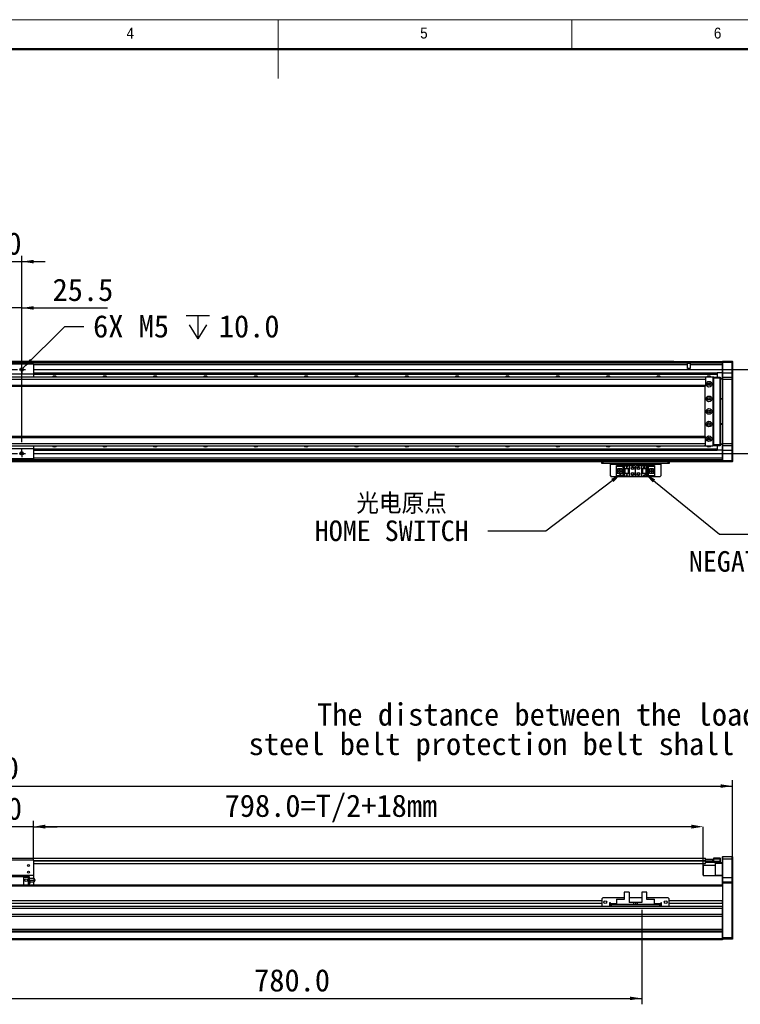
# Model space of a CAD drawing. Header units: millimetres. Extents: x 35 to 2905, y 35 to 2044.
# Tile 4 of 5: x 1162 to 2021, y 870 to 2044. Entities that reach past the tile are written whole.
import ezdxf

# ---------------------------------------------------------------- set-up
doc = ezdxf.new("R2010")
doc.units = ezdxf.units.MM
doc.header["$LTSCALE"] = 7
doc.header["$PDSIZE"] = -1
doc.layers.add('DIMNS', color=7, linetype='Continuous')
doc.styles.add('SLDTEXTSTYLE1', font='Gothic.ttf', dxfattribs={"width": 0.913})
doc.styles.add('SLDTEXTSTYLE8', font='txt')
doc.styles.add('SLDTEXTSTYLE9', font='txt', dxfattribs={"bigfont": 'bigfont'})
doc.dimstyles.new('SLDDIMSTYLE0', dxfattribs={"dimtxt": 26.6, "dimasz": 14, "dimexe": 0, "dimexo": 0.0625, "dimgap": 6.65, "dimtad": 2, "dimdec": 1, "dimrnd": 1e-09, "dimzin": 4, "dimdsep": 46, "dimtxsty": 'SLDTEXTSTYLE8', "dimsah": 1, "dimcen": 0.09, "dimadec": 0, "dimazin": 1, "dimtfac": 1, "dimtdec": 1, "dimtofl": 0, "dimtmove": 0, "dimatfit": 3, "dimfxl": 0, "dimfrac": 2, "dimtolj": 1, "dimtzin": 12, "dimarcsym": 0})
doc.dimstyles.new('SLDDIMSTYLE1', dxfattribs={"dimtxt": 26.6, "dimasz": 14, "dimexe": 0, "dimexo": 0.0625, "dimgap": 6.65, "dimtad": 2, "dimdec": 1, "dimrnd": 1e-09, "dimzin": 4, "dimdsep": 46, "dimtxsty": 'SLDTEXTSTYLE8', "dimsah": 1, "dimcen": 0.09, "dimadec": 0, "dimazin": 1, "dimtfac": 1, "dimtdec": 1, "dimtmove": 0, "dimatfit": 0, "dimfxl": 0, "dimfrac": 2, "dimtolj": 1, "dimtzin": 12, "dimarcsym": 0})
doc.dimstyles.new('SLDDIMSTYLE2', dxfattribs={"dimtxt": 26.6, "dimasz": 14, "dimexe": 0, "dimexo": 0.0625, "dimgap": 6.65, "dimtad": 2, "dimdec": 1, "dimrnd": 1e-09, "dimzin": 12, "dimdsep": 46, "dimtxsty": 'SLDTEXTSTYLE8', "dimsah": 1, "dimcen": 0.09, "dimadec": 0, "dimazin": 3, "dimtfac": 1, "dimtdec": 1, "dimtmove": 0, "dimatfit": 0, "dimfxl": 0, "dimfrac": 2, "dimtolj": 1, "dimtzin": 12, "dimarcsym": 0})
doc.dimstyles.new('SLDDIMSTYLE3', dxfattribs={"dimtxt": 0.18, "dimasz": 14, "dimexe": 0, "dimexo": 0.0625, "dimgap": 0, "dimtad": 0, "dimtih": 1, "dimtoh": 1, "dimdec": 0, "dimrnd": 1e-09, "dimzin": 0, "dimdsep": 46, "dimtxsty": 'Standard', "dimsah": 1, "dimcen": 0.09, "dimadec": 0, "dimazin": 0, "dimtfac": 14, "dimtdec": 0, "dimtofl": 0, "dimtmove": 0, "dimatfit": 3, "dimfxl": 0, "dimfrac": 2, "dimtolj": 1, "dimtzin": 0, "dimarcsym": 0})
doc.dimstyles.new('SLDDIMSTYLE7', dxfattribs={"dimtxt": 26.6, "dimasz": 14, "dimexe": 0, "dimexo": 0.0625, "dimgap": 6.65, "dimtad": 0, "dimtih": 1, "dimtoh": 1, "dimdec": 1, "dimrnd": 1e-09, "dimzin": 4, "dimdsep": 46, "dimtxsty": 'SLDTEXTSTYLE8', "dimsah": 1, "dimcen": 0, "dimadec": 0, "dimazin": 1, "dimtfac": 1, "dimtdec": 1, "dimtofl": 0, "dimtmove": 0, "dimatfit": 3, "dimfxl": 0, "dimfrac": 2, "dimtolj": 1, "dimtzin": 12, "dimarcsym": 0})

# ---------------------------------------------------------------- blocks, each defined once
blk = doc.blocks.new('_D')
at = {"layer": 'DIMNS'}
for p, q in [((215.3, 1023.7), (215.3, 1137.4)), ((215.3, 1130.4), (2011.3, 1130.4)), ((2011.3, 1023.7), (2011.3, 1137.4))]:
    blk.add_line(p, q, dxfattribs=at)
for points in [[(215.3, 1130.4), (229.3, 1128.3), (229.3, 1132.5)], [(2011.3, 1130.4), (1997.3, 1132.5), (1997.3, 1128.3)]]:
    blk.add_solid(points, dxfattribs=at)
at = {"layer": 'DIMNS', "insert": (1052.3, 1165.3), "char_height": 26.6, "attachment_point": 1, "style": 'SLDTEXTSTYLE8'}
blk.add_mtext('1796.0', dxfattribs=at)
blk = doc.blocks.new('_D_2')
at = {"layer": 'DIMNS'}
for p, q in [((1048.3, 1082), (1020.3, 1082)), ((1048.3, 1051.2), (1048.3, 1089)), ((1178.3, 1082), (1048.3, 1082)), ((1178.3, 1051.2), (1178.3, 1089)), ((1178.3, 1082), (1206.3, 1082))]:
    blk.add_line(p, q, dxfattribs=at)
for points in [[(1048.3, 1082), (1034.3, 1084.1), (1034.3, 1079.9)], [(1178.3, 1082), (1192.3, 1079.9), (1192.3, 1084.1)]]:
    blk.add_solid(points, dxfattribs=at)
at = {"layer": 'DIMNS', "insert": (1074.2, 1116.9), "char_height": 26.6, "attachment_point": 1, "style": 'SLDTEXTSTYLE8'}
blk.add_mtext('130.0', dxfattribs=at)
blk = doc.blocks.new('_D_3')
at = {"layer": 'Defpoints', "color": 0}
for p in [(1178.3, 1082), (1178.3, 1042.3), (1976.3, 1035.5)]:
    blk.add_point(p, dxfattribs=at)
at = {"layer": 'DIMNS', "color": 0, "lineweight": -2}
for p, q in [((1178.3, 1042.3), (1178.3, 1082)), ((1962.3, 1082), (1192.3, 1082)), ((1976.3, 1035.5), (1976.3, 1082))]:
    blk.add_line(p, q, dxfattribs=at)
at = {"layer": 'DIMNS', "color": 0}
for points in [[(1192.3, 1084.4), (1192.3, 1079.7), (1178.3, 1082)], [(1962.3, 1084.4), (1962.3, 1079.7), (1976.3, 1082)]]:
    blk.add_solid(points, dxfattribs=at)
at = {"layer": 'DIMNS', "color": 0, "insert": (1532.7, 1120.3), "char_height": 26.6, "attachment_point": 2, "style": 'SLDTEXTSTYLE8'}
blk.add_mtext('\\A1;798.0=T/2+18mm', dxfattribs=at)
blk = doc.blocks.new('_D_5')
at = {"layer": 'DIMNS'}
for p, q in [((1123.3, 989.9), (1123.3, 870.3)), ((1903.3, 982.7), (1903.3, 870.3)), ((1123.3, 877.3), (1903.3, 877.3))]:
    blk.add_line(p, q, dxfattribs=at)
for points in [[(1123.3, 877.3), (1137.3, 875.2), (1137.3, 879.4)], [(1903.3, 877.3), (1889.3, 879.4), (1889.3, 875.2)]]:
    blk.add_solid(points, dxfattribs=at)
at = {"layer": 'DIMNS', "insert": (1441.2, 912.2), "char_height": 26.6, "attachment_point": 1, "style": 'SLDTEXTSTYLE8'}
blk.add_mtext('780.0', dxfattribs=at)
blk = doc.blocks.new('SW_NOTE_4')
at = {"layer": 'DIMNS', "color": 0, "char_height": 26.6, "attachment_point": 2, "style": 'SLDTEXTSTYLE8'}
for s, insert in [('The distance between the load plate and the ', (-409.3, 48.4)), ('steel belt protection belt shall be greater than 4mm', (-409.4, 13.3))]:
    blk.add_mtext(s, dxfattribs=dict(at, insert=insert))
blk = doc.blocks.new('SW_SYMBOL_HOLE_DEPTH')
at = {"layer": 'DIMNS', "color": 0}
for p, q in [((0, 6125), (5600, 6125)), ((2800, 6125), (2800, 525)), ((700, 3885), (2800, 525)), ((4900, 3885), (2800, 525))]:
    blk.add_line(p, q, dxfattribs=at)
blk = doc.blocks.new('_D_22')
at = {"layer": 'DIMNS'}
for p, q in [((1165.7, 1628.5), (1215.7, 1678.4)), ((1215.7, 1678.4), (1238.1, 1678.4))]:
    blk.add_line(p, q, dxfattribs=at)
blk.add_solid([(1165.7, 1628.5), (1177.1, 1636.9), (1174.2, 1639.8)], dxfattribs=at)
at = {"layer": 'DIMNS', "xscale": 0.004985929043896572, "yscale": 0.004985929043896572, "zscale": 0.004985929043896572}
blk.add_blockref('SW_SYMBOL_HOLE_DEPTH', (1360.2, 1660.8), dxfattribs=at)
at = {"layer": 'DIMNS', "char_height": 26.6, "attachment_point": 1, "style": 'SLDTEXTSTYLE8'}
for s, insert in [('6X M5 ', (1249.3, 1691.8)), ('10.0', (1399.1, 1691.8))]:
    blk.add_mtext(s, dxfattribs=dict(at, insert=insert))
blk = doc.blocks.new('_D_24')
at = {"layer": 'DIMNS'}
for p, q in [((2081.3, 1627), (2081.3, 1655)), ((1177.8, 1627), (2088.3, 1627)), ((2081.3, 1527), (2081.3, 1627)), ((1177.8, 1527), (2088.3, 1527)), ((2081.3, 1527), (2081.3, 1499))]:
    blk.add_line(p, q, dxfattribs=at)
for points in [[(2081.3, 1627), (2083.4, 1641), (2079.2, 1641)], [(2081.3, 1527), (2079.2, 1513), (2083.4, 1513)]]:
    blk.add_solid(points, dxfattribs=at)
at = {"layer": 'DIMNS', "insert": (2046.4, 1536.6), "char_height": 26.6, "attachment_point": 1, "rotation": 90, "style": 'SLDTEXTSTYLE8'}
blk.add_mtext('100.0', dxfattribs=at)
blk = doc.blocks.new('_D_26')
at = {"layer": 'DIMNS'}
for p, q in [((1138.8, 1535.9), (1138.8, 1707.4)), ((1164.3, 1540.5), (1164.3, 1707.4)), ((1138.8, 1700.4), (1110.8, 1700.4)), ((1164.3, 1700.4), (1138.8, 1700.4)), ((1164.3, 1700.4), (1266.5, 1700.4))]:
    blk.add_line(p, q, dxfattribs=at)
for points in [[(1138.8, 1700.4), (1124.8, 1702.5), (1124.8, 1698.3)], [(1164.3, 1700.4), (1178.3, 1698.3), (1178.3, 1702.5)]]:
    blk.add_solid(points, dxfattribs=at)
at = {"layer": 'DIMNS', "insert": (1201, 1735.3), "char_height": 26.6, "attachment_point": 1, "style": 'SLDTEXTSTYLE8'}
blk.add_mtext('25.5', dxfattribs=at)
blk = doc.blocks.new('_D_27')
at = {"layer": 'DIMNS'}
for p, q in [((1062.3, 1540.5), (1062.3, 1762.6)), ((1164.3, 1540.5), (1164.3, 1762.6)), ((1062.3, 1755.6), (1034.3, 1755.6)), ((1062.3, 1755.6), (1164.3, 1755.6)), ((1164.3, 1755.6), (1192.3, 1755.6))]:
    blk.add_line(p, q, dxfattribs=at)
for points in [[(1062.3, 1755.6), (1048.3, 1757.7), (1048.3, 1753.5)], [(1164.3, 1755.6), (1178.3, 1753.5), (1178.3, 1757.7)]]:
    blk.add_solid(points, dxfattribs=at)
at = {"layer": 'DIMNS', "insert": (1073.6, 1790.5), "char_height": 26.6, "attachment_point": 1, "style": 'SLDTEXTSTYLE8'}
blk.add_mtext('102.0', dxfattribs=at)
blk = doc.blocks.new('SW_NOTE_6')
at = {"layer": 'DIMNS', "color": 0, "char_height": 24.5, "attachment_point": 2}
for s, insert, style in [(' 光电原点', (-113.8, 45.2), 'SLDTEXTSTYLE9'), ('HOME SWITCH', (-114.6, 12.8), 'SLDTEXTSTYLE8')]:
    blk.add_mtext(s, dxfattribs=dict(at, insert=insert, style=style))
blk = doc.blocks.new('SW_NOTE_7')
at = {"layer": 'DIMNS', "color": 0, "char_height": 24.5, "attachment_point": 2}
for s, insert, style in [('    光电负限位', (96.7, 12.2), 'SLDTEXTSTYLE9'), ('NEGATIVE LIMIT SWITCH', (93.9, -20.2), 'SLDTEXTSTYLE8')]:
    blk.add_mtext(s, dxfattribs=dict(at, insert=insert, style=style))
blk = doc.blocks.new('SW_CENTERMARKSYMBOL_7')
at = {"layer": 'DIMNS', "color": 0}
for p, q in [((-104.54, 0), (-106.64, 0)), ((-102, 0), (-104.54, 0)), ((-102, 2.54), (-102, 4.64)), ((-102, 0), (-102, 2.54)), ((-102, 0), (-102, -2.54)), ((-102, 0), (-99.46, 0)), ((-96.92, 0), (-56.08, 0)), ((-53.54, 0), (-55.64, 0)), ((-51, 0), (-53.54, 0)), ((-51, 0), (-53.54, 0)), ((-51, 2.54), (-51, 4.64)), ((-51, 0), (-51, 2.54)), ((-51, 0), (-51, 2.54)), ((-51, 0), (-51, -2.54)), ((-51, 0), (-48.46, 0)), ((-51, 0), (-51, -2.54)), ((-51, 0), (-48.46, 0)), ((-48.46, 0), (-46.36, 0)), ((-45.92, 0), (-5.08, 0)), ((0, 0), (-2.54, 0)), ((0, 2.54), (0, 4.64)), ((0, 0), (0, 2.54)), ((0, 0), (0, -2.54)), ((0, 0), (2.54, 0)), ((2.54, 0), (4.64, 0)), ((-102, -2.54), (-102, -4.64)), ((-51, -2.54), (-51, -4.64)), ((0, -2.54), (0, -4.64))]:
    blk.add_line(p, q, dxfattribs=at)
blk = doc.blocks.new('SW_CENTERMARKSYMBOL_8')
at = {"layer": 'DIMNS', "color": 0}
for p, q in [((-104.54, 0), (-106.64, 0)), ((-102, 0), (-104.54, 0)), ((-102, 2.54), (-102, 4.64)), ((-102, 0), (-102, 2.54)), ((-102, 0), (-102, -2.54)), ((-102, 0), (-99.46, 0)), ((-96.92, 0), (-56.08, 0)), ((-53.54, 0), (-55.64, 0)), ((-51, 0), (-53.54, 0)), ((-51, 0), (-53.54, 0)), ((-51, 2.54), (-51, 4.64)), ((-51, 0), (-51, 2.54)), ((-51, 0), (-51, 2.54)), ((-51, 0), (-51, -2.54)), ((-51, 0), (-48.46, 0)), ((-51, 0), (-51, -2.54)), ((-51, 0), (-48.46, 0)), ((-48.46, 0), (-46.36, 0)), ((-45.92, 0), (-5.08, 0)), ((0, 0), (-2.54, 0)), ((0, 2.54), (0, 4.64)), ((0, 0), (0, 2.54)), ((0, 0), (0, -2.54)), ((0, 0), (2.54, 0)), ((2.54, 0), (4.64, 0)), ((-102, -2.54), (-102, -4.64)), ((-51, -2.54), (-51, -4.64)), ((0, -2.54), (0, -4.64))]:
    blk.add_line(p, q, dxfattribs=at)

msp = doc.modelspace()

# ---------------------------------------------------------------- linework, layer by layer
at = {"color": 7, "linetype": 'Continuous', "lineweight": 18}
for p, q in [((2905, 2044), (35, 2044)), ((1470, 2044), (1470, 1974)), ((1820, 2009), (1820, 2044)), ((70, 2009), (2870, 2009))]:
    msp.add_line(p, q, dxfattribs=at)
at = {"color": 7, "linetype": 'Continuous', "lineweight": 50}
msp.add_line((2870, 2009), (70, 2009), dxfattribs=at)
at = {"color": 7, "linetype": 'Continuous', "lineweight": 25}
for p, q in [((1178.25, 1633.48), (1048.25, 1633.48)), ((1152.75, 1636.78), (1941.25, 1636.78)), ((1152.75, 1636.58), (1941.25, 1636.58)), ((1152.75, 1636.48), (1999.25, 1636.48)), ((1999.25, 1634.49), (1152.75, 1634.49)), ((1178.25, 1633.48), (1178.25, 1621.48)), ((1941.25, 1636.78), (1941.25, 1636.58)), ((1941.25, 1636.48), (1941.25, 1636.58)), ((1957.61, 1628.38), (1957.61, 1632.49)), ((1999.25, 1632.49), (1960.89, 1632.49)), ((1960.89, 1632.49), (1960.89, 1628.38)), ((1999.25, 1636.68), (1999.55, 1636.98)), ((1999.25, 1635.48), (1999.25, 1636.68)), ((1999.25, 1635.48), (1999.55, 1635.48)), ((1999.25, 1622.98), (1999.25, 1635.48)), ((1999.55, 1636.98), (1999.55, 1635.48)), ((1999.55, 1636.98), (2010.95, 1636.98)), ((1999.55, 1635.48), (1999.55, 1622.98)), ((2010.95, 1635.48), (1999.55, 1635.48)), ((2010.95, 1635.48), (2010.95, 1636.98)), ((2010.95, 1636.98), (2011.25, 1636.68)), ((2010.95, 1622.98), (2010.95, 1635.48)), ((2010.95, 1635.48), (2011.25, 1635.48)), ((2011.25, 1636.68), (2011.25, 1635.48)), ((2011.25, 1635.48), (2011.25, 1622.98)), ((1178.25, 1621.48), (1048.25, 1621.48)), ((1178.25, 1622.99), (1993.25, 1622.99)), ((1178.25, 1622.7), (1993.25, 1622.7)), ((1178.25, 1621.8), (1993.25, 1621.8)), ((1178.25, 1621.5), (1993.25, 1621.5)), ((1178.25, 1621.48), (1178.25, 1617.98)), ((1960.89, 1628.38), (1957.61, 1628.38)), ((1993.25, 1622.99), (1993.25, 1622.7)), ((1999.25, 1622.99), (1993.25, 1622.99)), ((1993.25, 1622.7), (1993.25, 1621.8)), ((1993.25, 1621.8), (1993.25, 1621.5)), ((1993.25, 1621.5), (1993.25, 1617.98)), ((1999.25, 1622.98), (1999.55, 1622.98)), ((1999.25, 1617.68), (1999.25, 1622.98)), ((1999.55, 1622.98), (1999.55, 1617.98)), ((1999.55, 1622.98), (2010.95, 1622.98)), ((2010.95, 1617.98), (2010.95, 1622.98)), ((2010.95, 1622.98), (2011.25, 1622.98)), ((2011.25, 1622.98), (2011.25, 1617.68)), ((1978.75, 1617.98), (248.25, 1617.98)), ((1979.25, 1614.98), (248.25, 1614.98)), ((1978.75, 1617.98), (1978.25, 1617.48)), ((1978.25, 1617.48), (1978.25, 1617.35)), ((1987.75, 1617.98), (1978.75, 1617.98)), ((1979.25, 1617.35), (1979.25, 1614.98)), ((1979.25, 1614.98), (1979.25, 1607.98)), ((1984.4, 1609.98), (1982.11, 1609.98)), ((1988.25, 1617.48), (1987.75, 1617.98)), ((1987.75, 1617.98), (1989.25, 1617.98)), ((1989.25, 1617.68), (1988.05, 1617.68)), ((1988.25, 1536.48), (1988.25, 1617.48)), ((1988.75, 1615.98), (1988.25, 1615.98)), ((1988.75, 1537.98), (1988.75, 1615.98)), ((1989.25, 1617.98), (1996.45, 1617.98)), ((1989.25, 1616.48), (1989.25, 1617.98)), ((1996.45, 1616.48), (1989.25, 1616.48)), ((1989.25, 1537.48), (1989.25, 1616.48)), ((1996.45, 1616.48), (1996.45, 1617.98)), ((1996.75, 1617.68), (1996.45, 1617.98)), ((1996.45, 1537.48), (1996.45, 1616.48)), ((1996.75, 1616.48), (1996.45, 1616.48)), ((1996.75, 1617.68), (1996.75, 1616.48)), ((1996.75, 1616.48), (1996.75, 1537.48)), ((1996.75, 1616.48), (1999.25, 1616.48)), ((1999.25, 1615.48), (1996.75, 1615.48)), ((1999.55, 1617.98), (1999.25, 1617.68)), ((1999.25, 1614.98), (1999.25, 1617.68)), ((1999.25, 1538.98), (1999.25, 1614.98)), ((1999.55, 1614.98), (1999.25, 1614.98)), ((1999.55, 1617.98), (1999.55, 1614.98)), ((1999.55, 1617.98), (2010.95, 1617.98)), ((1999.55, 1614.98), (1999.55, 1538.98)), ((2010.95, 1614.98), (1999.55, 1614.98)), ((2010.95, 1614.98), (2010.95, 1617.98)), ((2010.95, 1617.98), (2011.25, 1617.68)), ((2010.95, 1538.98), (2010.95, 1614.98)), ((2010.95, 1614.98), (2011.25, 1614.98)), ((2011.25, 1617.68), (2011.25, 1614.98)), ((2011.25, 1614.98), (2011.25, 1538.98)), ((1979.25, 1607.98), (248.25, 1607.98)), ((248.25, 1606.98), (1979.25, 1606.98)), ((1978.25, 1606.98), (1978.25, 1546.98)), ((1979.25, 1607.98), (1979.25, 1606.98)), ((1996.75, 1592.48), (1999.25, 1592.48)), ((1999.25, 1591.48), (1996.75, 1591.48)), ((1996.75, 1562.48), (1999.25, 1562.48)), ((1999.25, 1561.48), (1996.75, 1561.48)), ((1979.25, 1546.98), (248.25, 1546.98)), ((248.25, 1545.98), (1979.25, 1545.98)), ((248.25, 1538.98), (1979.25, 1538.98)), ((1979.25, 1545.98), (1979.25, 1546.98)), ((1979.25, 1538.98), (1979.25, 1545.98)), ((1979.25, 1536.62), (1979.25, 1538.98)), ((1982.11, 1543.98), (1984.4, 1543.98)), ((1988.25, 1537.98), (1988.75, 1537.98)), ((1996.75, 1538.48), (1999.25, 1538.48)), ((1999.25, 1536.28), (1999.25, 1538.98)), ((1999.55, 1538.98), (1999.25, 1538.98)), ((1999.55, 1538.98), (1999.55, 1535.98)), ((1999.55, 1538.98), (2010.95, 1538.98)), ((2010.95, 1535.98), (2010.95, 1538.98)), ((2010.95, 1538.98), (2011.25, 1538.98)), ((2011.25, 1538.98), (2011.25, 1536.28)), ((248.25, 1535.98), (1978.75, 1535.98)), ((1178.25, 1532.48), (1048.25, 1532.48)), ((1178.25, 1535.98), (1178.25, 1532.48)), ((1178.25, 1532.48), (1178.25, 1520.48)), ((1178.25, 1532.46), (1993.25, 1532.46)), ((1178.25, 1532.17), (1993.25, 1532.17)), ((1178.25, 1531.27), (1993.25, 1531.27)), ((1178.25, 1530.98), (1993.25, 1530.98)), ((1978.25, 1536.62), (1978.25, 1536.48)), ((1978.25, 1536.48), (1978.75, 1535.98)), ((1978.75, 1535.98), (1987.75, 1535.98)), ((1987.75, 1535.98), (1988.25, 1536.48)), ((1989.25, 1535.98), (1987.75, 1535.98)), ((1988.05, 1536.28), (1989.25, 1536.28)), ((1989.25, 1535.98), (1989.25, 1537.48)), ((1989.25, 1537.48), (1996.45, 1537.48)), ((1996.45, 1535.98), (1989.25, 1535.98)), ((1993.25, 1535.98), (1993.25, 1532.46)), ((1993.25, 1532.46), (1993.25, 1532.17)), ((1993.25, 1532.17), (1993.25, 1531.27)), ((1993.25, 1531.27), (1993.25, 1530.98)), ((1999.25, 1530.98), (1993.25, 1530.98)), ((1996.45, 1535.98), (1996.45, 1537.48)), ((1996.75, 1537.48), (1996.45, 1537.48)), ((1996.75, 1536.28), (1996.45, 1535.98)), ((1996.75, 1537.48), (1996.75, 1536.28)), ((1999.25, 1537.48), (1996.75, 1537.48)), ((1999.55, 1535.98), (1999.25, 1536.28)), ((1999.25, 1530.98), (1999.25, 1536.28)), ((1999.55, 1530.98), (1999.25, 1530.98)), ((1999.25, 1518.48), (1999.25, 1530.98)), ((2010.95, 1535.98), (1999.55, 1535.98)), ((1999.55, 1535.98), (1999.55, 1530.98)), ((1999.55, 1530.98), (2010.95, 1530.98)), ((1999.55, 1530.98), (1999.55, 1518.48)), ((2010.95, 1535.98), (2011.25, 1536.28)), ((2010.95, 1530.98), (2010.95, 1535.98)), ((2011.25, 1530.98), (2010.95, 1530.98)), ((2010.95, 1518.48), (2010.95, 1530.98)), ((2011.25, 1536.28), (2011.25, 1530.98)), ((2011.25, 1530.98), (2011.25, 1518.48)), ((1178.25, 1520.48), (1048.25, 1520.48)), ((1999.25, 1519.48), (1123.25, 1519.48)), ((1999.25, 1516.98), (1123.25, 1516.98)), ((1855.75, 1514.98), (1855.75, 1516.98)), ((1856.75, 1514.98), (1855.75, 1514.98)), ((1856.75, 1516.98), (1856.75, 1514.98)), ((1934.75, 1514.98), (1856.75, 1514.98)), ((1865.75, 1514.98), (1865.75, 1513.98)), ((1925.75, 1513.98), (1925.75, 1514.98)), ((1934.75, 1514.98), (1934.75, 1516.98)), ((1935.75, 1514.98), (1934.75, 1514.98)), ((1935.75, 1516.98), (1935.75, 1514.98)), ((1999.55, 1518.48), (1999.25, 1518.48)), ((1999.25, 1517.28), (1999.25, 1518.48)), ((1999.55, 1516.98), (1999.25, 1517.28)), ((1999.25, 1517.28), (1999.25, 1516.98)), ((1999.55, 1518.48), (1999.55, 1516.98)), ((1999.55, 1518.48), (2010.95, 1518.48)), ((2010.95, 1516.98), (1999.55, 1516.98)), ((2010.95, 1516.98), (2010.95, 1518.48)), ((2011.25, 1518.48), (2010.95, 1518.48)), ((2011.25, 1517.28), (2010.95, 1516.98)), ((2011.25, 1518.48), (2011.25, 1517.28)), ((1865.75, 1513.98), (1925.75, 1513.98)), ((1865.75, 1500.18), (1865.75, 1513.98)), ((1873.05, 1511.88), (1873.05, 1512.68)), ((1873.05, 1512.68), (1882.25, 1512.68)), ((1881.35, 1511.88), (1873.05, 1511.88)), ((1873.05, 1511.88), (1873.05, 1511.38)), ((1880.85, 1511.38), (1873.05, 1511.38)), ((1873.05, 1508.78), (1873.05, 1511.38)), ((1873.05, 1508.78), (1879.25, 1508.78)), ((1873.05, 1503.18), (1873.05, 1508.78)), ((1879.25, 1503.18), (1873.05, 1503.18)), ((1873.05, 1500.58), (1873.05, 1503.18)), ((1874.35, 1503.18), (1874.35, 1508.78)), ((1874.85, 1508.43), (1874.85, 1508.78)), ((1879.25, 1508.43), (1874.85, 1508.43)), ((1874.85, 1503.53), (1874.85, 1508.43)), ((1874.85, 1503.18), (1874.85, 1503.53)), ((1874.85, 1503.53), (1879.25, 1503.53)), ((1877.65, 1506.78), (1875.81, 1506.78)), ((1875.81, 1506.78), (1875.81, 1505.18)), ((1875.81, 1505.18), (1877.65, 1505.18)), ((1877.65, 1506.78), (1877.65, 1505.18)), ((1879.25, 1508.78), (1879.25, 1503.18)), ((1880.85, 1511.38), (1881.35, 1511.88)), ((1880.85, 1500.58), (1880.85, 1511.38)), ((1881.35, 1500.08), (1881.35, 1511.88)), ((1882.25, 1512.68), (1888.25, 1512.68)), ((1882.25, 1512.68), (1882.25, 1508.98)), ((1882.25, 1508.98), (1888.25, 1508.98)), ((1882.25, 1508.98), (1882.25, 1502.98)), ((1882.25, 1502.98), (1882.25, 1499.28)), ((1888.25, 1502.98), (1882.25, 1502.98)), ((1882.75, 1508.98), (1882.75, 1502.98)), ((1883.05, 1508.98), (1883.05, 1502.98)), ((1884.65, 1511.18), (1884.85, 1511.18)), ((1885.25, 1509.98), (1884.65, 1511.18)), ((1884.85, 1511.58), (1885.65, 1511.58)), ((1884.85, 1511.18), (1884.85, 1511.58)), ((1885.85, 1511.18), (1885.25, 1509.98)), ((1885.65, 1511.58), (1885.65, 1511.18)), ((1885.65, 1511.18), (1885.85, 1511.18)), ((1887.45, 1502.98), (1887.45, 1508.98)), ((1887.75, 1502.98), (1887.75, 1508.98)), ((1888.25, 1512.68), (1888.25, 1508.98)), ((1888.25, 1512.68), (1893.75, 1512.68)), ((1888.25, 1508.98), (1888.25, 1502.98)), ((1888.25, 1502.98), (1888.25, 1499.28)), ((1895.75, 1501.28), (1895.75, 1510.68)), ((1897.75, 1512.68), (1903.25, 1512.68)), ((1903.25, 1508.98), (1903.25, 1512.68)), ((1903.25, 1512.68), (1909.25, 1512.68)), ((1903.25, 1508.98), (1909.25, 1508.98)), ((1903.25, 1502.98), (1903.25, 1508.98)), ((1903.25, 1499.28), (1903.25, 1502.98)), ((1909.25, 1502.98), (1903.25, 1502.98)), ((1903.75, 1508.98), (1903.75, 1502.98)), ((1904.05, 1508.98), (1904.05, 1502.98)), ((1905.65, 1510.38), (1906.25, 1511.58)), ((1905.85, 1510.38), (1905.65, 1510.38)), ((1905.85, 1509.98), (1905.85, 1510.38)), ((1906.65, 1509.98), (1905.85, 1509.98)), ((1906.25, 1511.58), (1906.85, 1510.38)), ((1906.65, 1510.38), (1906.65, 1509.98)), ((1906.85, 1510.38), (1906.65, 1510.38)), ((1908.45, 1502.98), (1908.45, 1508.98)), ((1908.75, 1502.98), (1908.75, 1508.98)), ((1909.25, 1508.98), (1909.25, 1512.68)), ((1909.25, 1512.68), (1918.45, 1512.68)), ((1909.25, 1502.98), (1909.25, 1508.98)), ((1909.25, 1499.28), (1909.25, 1502.98)), ((1918.45, 1511.88), (1910.15, 1511.88)), ((1910.15, 1511.88), (1910.65, 1511.38)), ((1910.15, 1511.88), (1910.15, 1500.08)), ((1910.65, 1511.38), (1910.65, 1500.58)), ((1918.45, 1511.38), (1910.65, 1511.38)), ((1912.25, 1508.78), (1918.45, 1508.78)), ((1912.25, 1503.18), (1912.25, 1508.78)), ((1916.65, 1508.43), (1912.25, 1508.43)), ((1912.25, 1503.53), (1916.65, 1503.53)), ((1918.45, 1503.18), (1912.25, 1503.18)), ((1913.85, 1505.18), (1913.85, 1506.78)), ((1915.69, 1506.78), (1913.85, 1506.78)), ((1913.85, 1505.18), (1915.69, 1505.18)), ((1915.69, 1505.18), (1915.69, 1506.78)), ((1916.65, 1508.78), (1916.65, 1508.43)), ((1916.65, 1508.43), (1916.65, 1503.53)), ((1916.65, 1503.53), (1916.65, 1503.18)), ((1917.15, 1508.78), (1917.15, 1503.18)), ((1918.45, 1512.68), (1918.45, 1511.88)), ((1918.45, 1511.38), (1918.45, 1511.88)), ((1918.45, 1511.38), (1918.45, 1508.78)), ((1918.45, 1508.78), (1918.45, 1503.18)), ((1918.45, 1503.18), (1918.45, 1500.58)), ((1925.75, 1513.98), (1925.75, 1500.18)), ((1865.75, 1500.18), (1866.75, 1499.18)), ((1924.75, 1499.18), (1866.75, 1499.18)), ((1873.05, 1500.58), (1880.85, 1500.58)), ((1873.05, 1500.58), (1873.05, 1500.08)), ((1873.05, 1500.08), (1881.35, 1500.08)), ((1873.05, 1499.28), (1873.05, 1500.08)), ((1882.25, 1499.28), (1873.05, 1499.28)), ((1881.35, 1500.08), (1880.85, 1500.58)), ((1888.25, 1499.28), (1882.25, 1499.28)), ((1884.65, 1501.58), (1884.85, 1501.58)), ((1885.25, 1500.38), (1884.65, 1501.58)), ((1884.85, 1501.98), (1885.65, 1501.98)), ((1884.85, 1501.58), (1884.85, 1501.98)), ((1885.85, 1501.58), (1885.25, 1500.38)), ((1885.65, 1501.98), (1885.65, 1501.58)), ((1885.65, 1501.58), (1885.85, 1501.58)), ((1893.75, 1499.28), (1888.25, 1499.28)), ((1903.25, 1499.28), (1897.75, 1499.28)), ((1909.25, 1499.28), (1903.25, 1499.28)), ((1905.65, 1500.78), (1906.25, 1501.98)), ((1905.85, 1500.78), (1905.65, 1500.78)), ((1905.85, 1500.38), (1905.85, 1500.78)), ((1906.65, 1500.38), (1905.85, 1500.38)), ((1906.25, 1501.98), (1906.85, 1500.78)), ((1906.65, 1500.78), (1906.65, 1500.38)), ((1906.85, 1500.78), (1906.65, 1500.78)), ((1918.45, 1499.28), (1909.25, 1499.28)), ((1910.65, 1500.58), (1910.15, 1500.08)), ((1910.15, 1500.08), (1918.45, 1500.08)), ((1910.65, 1500.58), (1918.45, 1500.58)), ((1918.45, 1500.08), (1918.45, 1500.58)), ((1918.45, 1500.08), (1918.45, 1499.28)), ((1924.75, 1499.18), (1925.75, 1500.18)), ((1989.25, 1044.77), (1996.45, 1044.77)), ((1989.25, 1043.27), (1989.25, 1044.77)), ((1996.45, 1043.27), (1996.45, 1044.77)), ((1996.75, 1044.47), (1996.45, 1044.77)), ((1999.55, 1046.27), (1999.25, 1045.97)), ((1999.25, 1043.27), (1999.25, 1045.97)), ((1999.55, 1046.27), (1999.55, 1043.27)), ((1999.55, 1046.27), (2010.95, 1046.27)), ((2010.95, 1043.27), (2010.95, 1046.27)), ((2010.95, 1046.27), (2011.25, 1045.97)), ((2011.25, 1045.97), (2011.25, 1043.27)), ((248.25, 1044.62), (1979.25, 1044.62)), ((1178.25, 1042.27), (1048.25, 1042.27)), ((1178.25, 1042.27), (1178.25, 1023.77)), ((1178.25, 1038.12), (1979.25, 1038.12)), ((1976.55, 1035.77), (1976.25, 1035.47)), ((1976.25, 1031.97), (1976.25, 1035.47)), ((1991.25, 1035.77), (1976.55, 1035.77)), ((1976.55, 1035.77), (1976.55, 1032.08)), ((1978.25, 1043.27), (1978.25, 1043.47)), ((1978.25, 1043.47), (1978.75, 1043.47)), ((1978.75, 1043.47), (1978.75, 1041.47)), ((1978.75, 1043.47), (1987.75, 1043.47)), ((1978.75, 1041.47), (1987.75, 1041.47)), ((1979.05, 1040.97), (1979.05, 1040.77)), ((1989.25, 1040.97), (1979.05, 1040.97)), ((1979.05, 1040.97), (1979.05, 1040.97)), ((1979.05, 1040.97), (1979.05, 1040.97)), ((1979.05, 1040.77), (1979.05, 1039.97)), ((1979.05, 1040.77), (1996.45, 1040.77)), ((1979.25, 1043.47), (1979.25, 1044.62)), ((1979.25, 1041.12), (1979.25, 1041.62)), ((1979.25, 1041.27), (1989.25, 1041.27)), ((1979.25, 1038.12), (1979.25, 1041.12)), ((1996.45, 1039.27), (1979.25, 1039.27)), ((1987.75, 1041.47), (1987.75, 1043.47)), ((1987.75, 1043.47), (1988.25, 1043.47)), ((1988.25, 1041.47), (1987.75, 1041.47)), ((1988.25, 1043.47), (1988.25, 1041.47)), ((1988.25, 1041.47), (1988.75, 1041.47)), ((1988.75, 1041.27), (1988.75, 1041.47)), ((1989.25, 1040.97), (1989.25, 1043.27)), ((1996.45, 1043.27), (1989.25, 1043.27)), ((1991.25, 1038.27), (1991.25, 1039.27)), ((1999.25, 1038.27), (1991.25, 1038.27)), ((1991.25, 1024.27), (1991.25, 1038.27)), ((1996.45, 1040.77), (1996.45, 1043.27)), ((1996.75, 1043.27), (1996.45, 1043.27)), ((1996.45, 1039.27), (1996.45, 1040.77)), ((1996.45, 1040.77), (1996.75, 1040.77)), ((1996.45, 1039.27), (1996.75, 1039.57)), ((1996.45, 1039.27), (1999.25, 1039.27)), ((1996.75, 1044.47), (1996.75, 1043.27)), ((1996.75, 1043.27), (1996.75, 1040.77)), ((1996.75, 1040.77), (1996.75, 1039.57)), ((1999.55, 1043.27), (1999.25, 1043.27)), ((1999.25, 1021.27), (1999.25, 1043.27)), ((1999.55, 1043.27), (1999.55, 1021.27)), ((2010.95, 1043.27), (1999.55, 1043.27)), ((2010.95, 1021.27), (2010.95, 1043.27)), ((2010.95, 1043.27), (2011.25, 1043.27)), ((2011.25, 1043.27), (2011.25, 1021.27)), ((1178.25, 1023.77), (1123.25, 1023.77)), ((1142.75, 1022.77), (1166.25, 1022.77)), ((1166.25, 1023.77), (1166.25, 1022.77)), ((1166.25, 1022.77), (1166.25, 1012.27)), ((1172.1, 1022.77), (1166.25, 1022.77)), ((1166.25, 1021.77), (1172.1, 1021.77)), ((1172.1, 1022.77), (1172.1, 1021.77)), ((1173.1, 1022.67), (1172.1, 1022.67)), ((1172.1, 1021.77), (1172.1, 1012.27)), ((1173.1, 1021.77), (1172.1, 1021.77)), ((1173.1, 1022.67), (1173.1, 1021.77)), ((1173.1, 1021.77), (1173.1, 1012.27)), ((1178.25, 1023.77), (1178.25, 1020.77)), ((1976.25, 1024.07), (1976.25, 1031.97)), ((1976.25, 1024.07), (1976.55, 1023.77)), ((1976.55, 1032.08), (1976.55, 1023.77)), ((1976.55, 1023.77), (1991.25, 1023.77)), ((1991.25, 1024.27), (1999.25, 1024.27)), ((1991.25, 1023.27), (1991.25, 1024.27)), ((1999.25, 1023.27), (1991.25, 1023.27)), ((1999.55, 1021.27), (1999.25, 1021.27)), ((1999.25, 1015.97), (1999.25, 1021.27)), ((1999.55, 1021.27), (1999.55, 1016.27)), ((1999.55, 1021.27), (2010.95, 1021.27)), ((2010.95, 1016.27), (2010.95, 1021.27)), ((2011.25, 1021.27), (2010.95, 1021.27)), ((2011.25, 1021.27), (2011.25, 1015.97)), ((1999.25, 1012.27), (1123.25, 1012.27)), ((1173.1, 1020.77), (1178.25, 1020.77)), ((1173.1, 1018.27), (1178.25, 1018.27)), ((1178.25, 1015.77), (1174.54, 1015.77)), ((1178.25, 1015.77), (1178.25, 1012.27)), ((1179.99, 1018.02), (1179.99, 1018.52)), ((1999.55, 1016.27), (1999.25, 1015.97)), ((1999.25, 1014.77), (1999.25, 1015.97)), ((1999.25, 1011.98), (1999.25, 1014.77)), ((1999.55, 1014.77), (1999.25, 1014.77)), ((1999.25, 1011.98), (1999.25, 1011.27)), ((1999.25, 1011.27), (1999.25, 993.81)), ((1999.55, 1016.27), (1999.55, 1014.77)), ((1999.55, 1016.27), (2010.95, 1016.27)), ((1999.55, 1014.77), (1999.55, 949.77)), ((2010.95, 1014.77), (1999.55, 1014.77)), ((2010.95, 1014.77), (2010.95, 1016.27)), ((2011.25, 1015.97), (2010.95, 1016.27)), ((2010.95, 949.77), (2010.95, 1014.77)), ((2011.25, 1014.77), (2010.95, 1014.77)), ((2011.25, 1015.97), (2011.25, 1014.77)), ((2011.25, 1014.77), (2011.25, 949.89)), ((1882.25, 1004.01), (1882.25, 995.11)), ((1888.25, 1004.01), (1882.25, 1004.01)), ((1888.25, 1004.01), (1888.25, 991.61)), ((1903.25, 1004.01), (1903.25, 991.61)), ((1909.25, 1004.01), (1903.25, 1004.01)), ((1909.25, 995.11), (1909.25, 1004.01)), ((1999.25, 986.89), (227.25, 986.89)), ((1855.75, 993.81), (370.75, 993.81)), ((1855.75, 990.41), (370.75, 990.41)), ((1856.75, 997.11), (1855.75, 996.11)), ((1855.75, 996.11), (1855.75, 988.11)), ((1855.75, 988.11), (1856.75, 987.11)), ((1882.25, 997.11), (1856.75, 997.11)), ((1856.75, 987.11), (1864.75, 987.11)), ((1865.75, 991.11), (1864.75, 991.11)), ((1864.75, 991.11), (1864.75, 987.11)), ((1865.75, 990.41), (1864.75, 990.41)), ((1865.75, 990.11), (1865.75, 991.11)), ((1865.75, 990.11), (1865.75, 989.11)), ((1865.75, 987.11), (1865.75, 989.11)), ((1865.75, 989.11), (1866.75, 989.11)), ((1866.75, 987.11), (1865.75, 987.11)), ((1866.75, 989.11), (1866.75, 987.11)), ((1924.75, 989.11), (1866.75, 989.11)), ((1924.75, 987.11), (1866.75, 987.11)), ((1873.05, 995.61), (1880.85, 995.61)), ((1873.05, 995.61), (1873.05, 995.11)), ((1873.05, 995.11), (1873.05, 989.11)), ((1882.25, 995.11), (1873.05, 995.11)), ((1881.35, 995.11), (1880.85, 995.61)), ((1903.25, 997.11), (1888.25, 997.11)), ((1893.75, 991.61), (1888.25, 991.61)), ((1893.75, 989.11), (1893.75, 991.61)), ((1895.75, 991.61), (1893.75, 991.61)), ((1895.75, 991.61), (1895.75, 989.11)), ((1897.75, 991.61), (1895.75, 991.61)), ((1897.75, 991.61), (1897.75, 989.11)), ((1903.25, 991.61), (1897.75, 991.61)), ((1934.75, 997.11), (1909.25, 997.11)), ((1918.45, 995.11), (1909.25, 995.11)), ((1910.65, 995.61), (1910.15, 995.11)), ((1910.65, 995.61), (1918.45, 995.61)), ((1918.45, 995.11), (1918.45, 995.61)), ((1918.45, 989.11), (1918.45, 995.11)), ((1924.75, 987.11), (1924.75, 989.11)), ((1924.75, 989.11), (1925.75, 989.11)), ((1925.75, 987.11), (1924.75, 987.11)), ((1926.75, 991.11), (1925.75, 991.11)), ((1925.75, 991.11), (1925.75, 990.11)), ((1926.75, 990.41), (1925.75, 990.41)), ((1925.75, 989.11), (1925.75, 990.11)), ((1925.75, 989.11), (1925.75, 987.11)), ((1926.75, 987.11), (1926.75, 991.11)), ((1926.75, 987.11), (1934.75, 987.11)), ((1935.75, 996.11), (1934.75, 997.11)), ((1934.75, 987.11), (1935.75, 988.11)), ((1935.75, 988.11), (1935.75, 996.11)), ((1999.25, 993.81), (1935.75, 993.81)), ((1999.25, 990.41), (1935.75, 990.41)), ((1999.25, 990.41), (1999.25, 993.81)), ((1999.25, 990.41), (1999.25, 986.89)), ((1999.25, 986.89), (1999.25, 985.58)), ((1999.25, 984.29), (227.25, 984.29)), ((1999.25, 977.37), (227.25, 977.37)), ((1999.25, 974.77), (227.25, 974.77)), ((1999.25, 949.89), (1999.25, 985.58)), ((1999.25, 959.27), (227.25, 959.27)), ((1999.25, 957.27), (227.25, 957.27)), ((1999.25, 956.27), (227.25, 956.27)), ((1999.25, 948.27), (227.25, 948.27)), ((1999.25, 947.27), (227.25, 947.27)), ((1999.25, 949.69), (1999.25, 949.89)), ((1999.25, 949.89), (1999.55, 949.77)), ((1999.25, 949.69), (1999.25, 948.27)), ((1999.25, 948.27), (1999.25, 947.27)), ((1999.25, 948.07), (1999.55, 947.77)), ((1999.55, 949.77), (1999.55, 947.77)), ((1999.55, 949.77), (2010.95, 949.77)), ((2010.95, 947.77), (1999.55, 947.77)), ((2011.25, 949.89), (2010.95, 949.77)), ((2010.95, 947.77), (2010.95, 949.77)), ((2011.25, 948.07), (2010.95, 947.77)), ((2011.25, 949.89), (2011.25, 948.07))]:
    msp.add_line(p, q, dxfattribs=at)
at = {"color": 8, "linetype": 'Continuous', "lineweight": 25}
for p, q in [((1999.25, 1635.98), (1152.75, 1635.98)), ((1957.61, 1632.49), (1178.25, 1632.49)), ((1999.25, 1517.98), (1123.25, 1517.98)), ((1999.25, 1521.48), (1178.25, 1521.48)), ((1178.25, 1041.62), (1979.25, 1041.62)), ((1178.25, 1041.12), (1979.25, 1041.12)), ((1979.03, 1040.77), (1979.05, 1040.77)), ((1999.25, 1011.27), (1123.25, 1011.27)), ((1873.05, 990.11), (1865.75, 990.11)), ((1925.75, 990.11), (1918.45, 990.11))]:
    msp.add_line(p, q, dxfattribs=at)
at = {"color": 7, "linetype": 'Continuous', "lineweight": 25, "flags": 128}
for points in [[(1178.82, 1617.98), (1178.6, 1618.15), (1178.25, 1618.37)], [(1178.25, 1535.6), (1178.6, 1535.81), (1178.84, 1535.98)]]:
    msp.add_lwpolyline(points, dxfattribs=at)
at = {"color": 7, "linetype": 'Continuous', "lineweight": 25}
for centre, radius in [((1164.25, 1626.98), 2.1), ((1983.25, 1609.48), 3.36), ((1983.25, 1609.48), 1.7), ((1983.25, 1609.48), 1.25), ((1983.25, 1591.98), 3.36), ((1983.25, 1591.98), 1.7), ((1983.25, 1591.98), 1.25), ((1983.25, 1576.98), 3.36), ((1983.25, 1576.98), 1.7), ((1983.25, 1576.98), 1.25), ((1983.25, 1561.98), 3.36), ((1983.25, 1561.98), 1.7), ((1983.25, 1561.98), 1.25), ((1983.25, 1544.48), 3.36), ((1983.25, 1544.48), 1.7), ((1983.25, 1544.48), 1.25), ((1164.25, 1526.98), 2.1), ((1892.25, 1509.48), 1.75), ((1892.25, 1502.48), 1.75), ((1892.25, 1509.48), 1.25), ((1892.25, 1502.48), 1.25), ((1899.25, 1509.48), 1.75), ((1899.25, 1502.48), 1.75), ((1899.25, 1509.48), 1.25), ((1899.25, 1502.48), 1.25), ((1172.25, 1035.77), 1.25), ((1172.25, 1027.77), 1.25), ((1169.4, 1018.27), 1.65), ((1859.75, 992.11), 1.7), ((1931.75, 992.11), 1.7)]:
    msp.add_circle(centre, radius, dxfattribs=at)
for centre, radius, start, end in [((1203.25, 1615.49), 3.75, 41.71072, 138.28928), ((1263.25, 1615.49), 3.75, 41.71072, 138.28928), ((1323.25, 1615.49), 3.75, 41.71072, 138.28928), ((1383.25, 1615.49), 3.75, 41.71072, 138.28928), ((1443.25, 1615.49), 3.75, 41.71072, 138.28928), ((1503.25, 1615.49), 3.75, 41.71072, 138.28928), ((1563.25, 1615.49), 3.75, 41.71072, 138.28928), ((1623.25, 1615.49), 3.75, 41.71072, 138.28928), ((1683.25, 1615.49), 3.75, 41.71072, 138.28928), ((1743.25, 1615.49), 3.75, 41.71072, 138.28928), ((1803.25, 1615.49), 3.75, 41.71072, 138.28928), ((1863.25, 1615.49), 3.75, 41.71072, 138.28928), ((1923.25, 1615.49), 3.75, 41.71072, 138.28928), ((1983.25, 1615.49), 3.75, 41.71073, 138.28927), ((1203.25, 1538.48), 3.75, 221.71072, 318.28928), ((1263.25, 1538.48), 3.75, 221.71072, 318.28928), ((1323.25, 1538.48), 3.75, 221.71072, 318.28928), ((1383.25, 1538.48), 3.75, 221.71072, 318.28928), ((1443.25, 1538.48), 3.75, 221.71072, 318.28928), ((1503.25, 1538.48), 3.75, 221.71072, 318.28928), ((1563.25, 1538.48), 3.75, 221.71072, 318.28928), ((1623.25, 1538.48), 3.75, 221.71072, 318.28928), ((1683.25, 1538.48), 3.75, 221.71072, 318.28928), ((1743.25, 1538.48), 3.75, 221.71072, 318.28928), ((1803.25, 1538.48), 3.75, 221.71072, 318.28928), ((1863.25, 1538.48), 3.75, 221.71072, 318.28928), ((1923.25, 1538.48), 3.75, 221.71072, 318.28928), ((1983.25, 1538.48), 3.75, 221.71073, 318.28927), ((1893.75, 1510.68), 2, 0, 90), ((1897.75, 1510.68), 2, 90, 180), ((1893.75, 1501.28), 2, 270, 0), ((1897.75, 1501.28), 2, 180, 270), ((1172.7, 1016.27), 1.9, 282.30188, 77.81629), ((1176.75, 1018.27), 3.25, 4.3789, 50.6112), ((1176.75, 1018.27), 3.25, 309.38854, 355.6617), ((1180, 1018.27), 0.25, 0, 92.20106), ((1180, 1018.27), 0.25, 267.7338, 0)]:
    msp.add_arc(centre, radius, start, end, dxfattribs=at)
for points, knots in [([(1957.61, 1632.49), (1957.61, 1632.71), (1957.6, 1633.16), (1957.6, 1633.72), (1957.69, 1634.12), (1957.92, 1634.34), (1958.26, 1634.45), (1958.7, 1634.48), (1959.22, 1634.49), (1959.77, 1634.48), (1960.26, 1634.45), (1960.62, 1634.32), (1960.82, 1634.09), (1960.9, 1633.74), (1960.91, 1633.27), (1960.89, 1632.83), (1960.89, 1632.56), (1960.89, 1632.49)], [0, 0, 0, 0, 0.0860247, 0.1721096, 0.2388939, 0.3059899, 0.3660709, 0.4278945, 0.4954381, 0.5659724, 0.6366776, 0.7046372, 0.7662098, 0.8264368, 0.8944772, 0.9748275, 1, 1, 1, 1]), ([(1960.89, 1628.38), (1960.55, 1628.19), (1960.05, 1627.9), (1959.52, 1627.56), (1959.25, 1627.5), (1959.08, 1627.54), (1958.85, 1627.66), (1958.44, 1627.9), (1958.01, 1628.15), (1957.7, 1628.33), (1957.61, 1628.38)], [0, 0, 0, 0, 0.3195638, 0.4642574, 0.5013625, 0.5381748, 0.598669, 0.7095136, 0.9212055, 1, 1, 1, 1]), ([(1178.25, 1618.37), (1178.4, 1618.28), (1178.61, 1618.16), (1178.68, 1618.02), (1178.69, 1617.98)], [0, 0, 0, 0, 0.7815678, 1, 1, 1, 1]), ([(1178.7, 1535.98), (1178.64, 1535.9), (1178.54, 1535.76), (1178.33, 1535.64), (1178.25, 1535.59)], [0, 0, 0, 0, 0.5738156, 1, 1, 1, 1]), ([(1178.25, 1020.77), (1178.39, 1020.61), (1178.68, 1020.29), (1178.86, 1019.68), (1178.81, 1019.08), (1178.57, 1018.59), (1178.33, 1018.35), (1178.25, 1018.27)], [0, 0, 0, 0, 0.2194174, 0.4388301, 0.6582418, 0.8776561, 1, 1, 1, 1]), ([(1178.81, 1020.77), (1178.8, 1020.77), (1178.8, 1020.77), (1178.57, 1020.77), (1178.33, 1020.77), (1178.25, 1020.77)], [0, 0, 0, 0, 0.3157713, 0.7550568, 1, 1, 1, 1]), ([(1178.25, 1018.27), (1178.39, 1018.11), (1178.68, 1017.79), (1178.86, 1017.18), (1178.81, 1016.58), (1178.57, 1016.09), (1178.33, 1015.85), (1178.25, 1015.77)], [0, 0, 0, 0, 0.21941766, 0.43883058, 0.65824261, 0.87765666, 1, 1, 1, 1]), ([(1178.25, 1015.77), (1178.39, 1015.77), (1178.67, 1015.77), (1178.84, 1015.77), (1178.81, 1015.77), (1178.81, 1015.77)], [0, 0, 0, 0, 0.4380225, 0.8760329, 1, 1, 1, 1])]:
    msp.add_open_spline(points, degree=3, knots=knots, dxfattribs=at)

# ---------------------------------------------------------------- block references
at = {"layer": 'DIMNS'}
for name, p in [('SW_CENTERMARKSYMBOL_8', (1164.25, 1626.98)), ('SW_CENTERMARKSYMBOL_7', (1164.25, 1526.98)), ('SW_NOTE_6', (1719.79, 1434.2)), ('SW_NOTE_7', (2040.45, 1430.68)), ('SW_NOTE_4', (2314.56, 1180.69))]:
    msp.add_blockref(name, p, dxfattribs=at)

# ---------------------------------------------------------------- texts
at = {"color": 7, "linetype": 'Continuous', "lineweight": 0, "char_height": 12.96, "attachment_point": 1, "style": 'SLDTEXTSTYLE1'}
for s, insert in [('4', (1289.17, 2034.52)), ('5', (1639.17, 2034.52)), ('6', (1989.17, 2034.52))]:
    msp.add_mtext(s, dxfattribs=dict(at, insert=insert))

# ---------------------------------------------------------------- dimensions: what is measured, and where the dimension line sits
at = {"layer": 'DIMNS'}
for base, p1, p2, dimstyle, picture, middle in [((1164.25, 1755.59), (1062.25, 1531.62), (1164.25, 1531.62), 'SLDDIMSTYLE1', '_D_27', (1115.97, 1755.59)), ((1138.75, 1700.4), (1164.25, 1531.62), (1138.75, 1526.98), 'SLDDIMSTYLE2', '_D_26', (1233.74, 1700.4)), ((2011.25, 1130.44), (215.25, 1014.77), (2011.25, 1014.77), 'SLDDIMSTYLE0', '_D', (1104.27, 1130.44)), ((1048.25, 1082.04), (1178.25, 1042.27), (1048.25, 1042.27), 'SLDDIMSTYLE1', '_D_2', (1116.58, 1082.04)), ((1903.25, 877.27), (1123.25, 998.77), (1903.25, 991.61), 'SLDDIMSTYLE0', '_D_5', (1483.6, 877.27))]:
    dim = msp.add_linear_dim(base=base, p1=p1, p2=p2, dimstyle=dimstyle, dxfattribs=at)
    dim.commit()
    dim.dimension.update_dxf_attribs({"geometry": picture, "text_midpoint": middle, "dimtype": 160})
dim = msp.add_diameter_dim_2p(p1=(1162.77, 1625.49), p2=(1165.74, 1628.46), text='6X M5 {\\fGDT;x}<>\\P', dimstyle='SLDDIMSTYLE7', override={"dimpost": '<>'}, dxfattribs=at)
dim.commit()
dim.dimension.update_dxf_attribs({"geometry": '_D_22', "text_midpoint": (1356.97, 1678.43), "dimtype": 163})
dim = msp.add_linear_dim(base=(2081.25, 1626.98), p1=(1168.89, 1526.98), p2=(1168.89, 1626.98), angle=90, dimstyle='SLDDIMSTYLE1', dxfattribs=at)
dim.commit()
dim.dimension.update_dxf_attribs({"geometry": '_D_24', "text_midpoint": (2081.25, 1578.96), "dimtype": 160})
dim = msp.add_linear_dim(base=(1178.25, 1082.04), p1=(1976.25, 1035.47), p2=(1178.25, 1042.27), text='<>=T/2+18mm', dimstyle='SLDDIMSTYLE0', dxfattribs=at)
dim.commit()
dim.dimension.update_dxf_attribs({"geometry": '_D_3', "text_midpoint": (1532.68, 1082.04), "dimtype": 160})

# ---------------------------------------------------------------- leaders
for points in [[(1879.25, 1503.18), (1788.93, 1434.2), (1719.79, 1434.2)], [(1906.85, 1502.98), (1996, 1430.68), (2040.45, 1430.68)]]:
    msp.add_leader(points, dimstyle='SLDDIMSTYLE3', dxfattribs=at)

doc.saveas('drawing.dxf')
